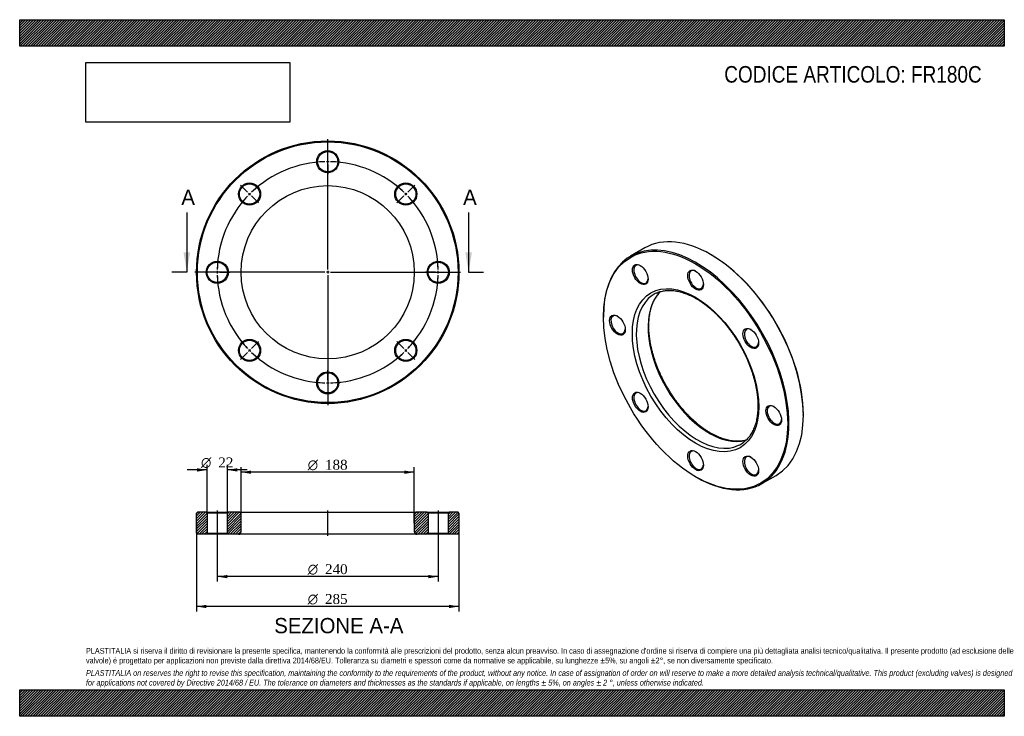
# Model space of a CAD drawing. Header units: millimetres. Extents: x 0 to 1069, y 0 to 756.
import ezdxf
from ezdxf.enums import TextEntityAlignment as Align
from ezdxf.lldxf.tags import DXFTag

# ---------------------------------------------------------------- set-up
doc = ezdxf.new("R2010")
doc.units = ezdxf.units.MM
doc.header["$LTSCALE"] = 3.6
for name, color, linetype in [('Default', 7, 'Continuous'), ('DV2_Default', 7, 'Continuous'), ('DV3_Default', 7, 'Continuous'), ('FR180C', 7, 'Continuous')]:
    doc.layers.add(name, color=color, linetype=linetype)
doc.styles.add('SEACAD_Solid_Edge_ANSI', font='seans.ttf')
doc.styles.add('SEACAD_Solid_Edge_ANSI1_Symbols', font='semeca1.ttf')
doc.styles.add('SEACAD_Times_New_Roman', font='times.ttf')
tags = doc.linetypes.add('CENTER2', pattern=[28.575, 19.05, -3.175, 3.175, -3.175]).pattern_tags.tags
tags[10:11] = [DXFTag(74, 4), DXFTag(75, 0), DXFTag(340, '0'), DXFTag(46, 0.0), DXFTag(50, 0.0), DXFTag(44, 0.0), DXFTag(45, 0.0)]
tags[8:9] = [DXFTag(74, 4), DXFTag(75, 0), DXFTag(340, '0'), DXFTag(46, 0.0), DXFTag(50, 0.0), DXFTag(44, 0.0), DXFTag(45, 0.0)]
tags[6:7] = [DXFTag(74, 4), DXFTag(75, 0), DXFTag(340, '0'), DXFTag(46, 0.0), DXFTag(50, 0.0), DXFTag(44, 0.0), DXFTag(45, 0.0)]
tags[4:5] = [DXFTag(74, 4), DXFTag(75, 0), DXFTag(340, '0'), DXFTag(46, 0.0), DXFTag(50, 0.0), DXFTag(44, 0.0), DXFTag(45, 0.0)]
tags = doc.linetypes.add('HIDDEN2', pattern=[4.7625, 3.175, -1.5875]).pattern_tags.tags
tags[6:7] = [DXFTag(74, 4), DXFTag(75, 0), DXFTag(340, '0'), DXFTag(46, 0.0), DXFTag(50, 0.0), DXFTag(44, 0.0), DXFTag(45, 0.0)]
tags[4:5] = [DXFTag(74, 4), DXFTag(75, 0), DXFTag(340, '0'), DXFTag(46, 0.0), DXFTag(50, 0.0), DXFTag(44, 0.0), DXFTag(45, 0.0)]
picture_1 = doc.add_image_def('image1.jpg', size_in_pixel=(4302, 1260))

# ---------------------------------------------------------------- blocks, each defined once
blk = doc.blocks.new('SE')
at = {"layer": 'FR180C', "color": 7, "linetype": 'Continuous'}
for p, q in [((678.9, 508.3), (663.4, 499.3)), ((750.9, 500.8), (750.2, 501.2)), ((633.9, 434.1), (633.9, 433.2)), ((850.9, 326.7), (850.9, 327.5)), ((733.9, 259.9), (734.6, 259.5)), ((805.9, 252.5), (821.4, 261.4))]:
    blk.add_line(p, q, dxfattribs=at)
for centre, major_axis, start_param, end_param in [((750.2, 384.9), (-71.3, 123.4), 3.141593, 6.283185), ((734.6, 375.9), (71.3, -123.4), 0, 3.926991), ((750.9, 385.3), (70.8, -122.5), 0.785398, 2.356194), ((674.6, 479.8), (-5.5, 9.53), 0, 3.882511), ((674.6, 479.8), (-5.5, 9.53), 5.542267, 6.283185), ((734.6, 473.9), (-5.5, 9.53), 0, 3.882511), ((734.6, 473.9), (-5.5, 9.53), 5.542267, 6.283185), ((748.8, 384), (47, -81.4), 3.279571, 6.147414), ((736, 376.7), (-47, 81.4), 0.047329, 3.093888), ((736, 376.7), (-47, 81.4), 0, 0.047329), ((736, 376.7), (-47, 81.4), 6.236015, 6.283185), ((649.8, 424.9), (-5.5, 9.53), 0, 3.882511), ((649.8, 424.9), (-5.5, 9.53), 5.542267, 6.283185), ((794.6, 410.5), (-5.5, 9.53), 0, 3.882511), ((794.6, 410.5), (-5.5, 9.53), 5.542267, 6.283185), ((674.6, 341.2), (-5.5, 9.53), 0, 3.882511), ((674.6, 341.2), (-5.5, 9.53), 5.542267, 6.283185), ((819.5, 326.9), (-5.5, 9.53), 0, 3.882511), ((819.5, 326.9), (-5.5, 9.53), 5.542267, 6.283185), ((736, 376.7), (-47, 81.4), 3.093888, 3.188245), ((734.6, 277.9), (-5.5, 9.53), 0, 3.882511), ((734.6, 277.9), (-5.5, 9.53), 5.542267, 6.283185), ((794.6, 272), (-5.5, 9.53), 0, 3.882511), ((794.6, 272), (-5.5, 9.53), 5.542267, 6.283185), ((734.6, 375.9), (71.3, -123.4), 5.497787, 6.283185)]:
    blk.add_ellipse(centre, major_axis=major_axis, ratio=0.57735, start_param=start_param, end_param=end_param, dxfattribs=at)
for centre, major_axis in [((733.9, 375.5), (-70.8, 122.5)), ((673.9, 479.4), (6, -10.4)), ((733.9, 473.4), (6, -10.4)), ((733.9, 375.5), (48.5, -84)), ((649.1, 424.5), (6, -10.4)), ((793.9, 410.1), (6, -10.4)), ((673.9, 340.8), (6, -10.4)), ((818.8, 326.5), (6, -10.4)), ((733.9, 277.5), (6, -10.4)), ((793.9, 271.5), (6, -10.4))]:
    blk.add_ellipse(centre, major_axis=major_axis, ratio=0.57735, dxfattribs=at)
for points, knots in [([(750.3, 307.4), (749.7, 307.8), (748.3, 308.6), (745.9, 310.1), (743, 312.1), (740.1, 314.2), (737.3, 316.4), (734.4, 318.8), (731.6, 321.3), (728.8, 323.9), (726.1, 326.6), (723.4, 329.5), (720.7, 332.4), (718.1, 335.5), (715.6, 338.6), (713.1, 341.8), (710.7, 345.2), (708.4, 348.6), (706.2, 352), (704, 355.6), (701.9, 359.1), (699.9, 362.8), (698.1, 366.4), (696.3, 370.2), (694.6, 373.9), (693, 377.6), (691.5, 381.4), (690.2, 385.2), (688.9, 389), (687.8, 392.7), (686.8, 396.5), (685.9, 400.2), (685.1, 403.9), (684.5, 407.5), (684, 411.1), (683.6, 414.6), (683.3, 418.1), (683.2, 421.5), (683.2, 424.9), (683.3, 428.1), (683.5, 431.3), (683.9, 434.4), (684.3, 437.4), (684.9, 440.2), (685.7, 443), (686.5, 445.6), (687.4, 448.2), (688.5, 450.6), (689.7, 452.8), (691, 455), (692.4, 457), (693.9, 458.9), (695, 460.2), (695.7, 460.8), (695.9, 461)], [0, 0, 0, 0, 0.009875, 0.0286927, 0.0475165, 0.0663455, 0.0851806, 0.1040222, 0.1228704, 0.1417252, 0.1605864, 0.1794535, 0.1983261, 0.2172038, 0.2360859, 0.2549719, 0.2738611, 0.292753, 0.3116468, 0.330542, 0.3494379, 0.3683338, 0.3872289, 0.4061225, 0.425014, 0.4439028, 0.462788, 0.4816692, 0.5005457, 0.5194169, 0.5382821, 0.5571409, 0.5759928, 0.5948374, 0.6136744, 0.6325037, 0.6513254, 0.6701399, 0.6889479, 0.7077506, 0.7265498, 0.7453479, 0.764147, 0.7829514, 0.8017661, 0.8205978, 0.8394542, 0.8583447, 0.87728, 0.8962714, 0.9153305, 0.9344677, 0.9536905, 0.9581374, 0.9581374, 0.9581374, 0.9581374]), ([(691.2, 459.2), (691.6, 459.4), (692.6, 459.9), (694.5, 460.6), (696.7, 461.2), (699, 461.7), (701.4, 462.1), (703.9, 462.2), (706.5, 462.3), (709, 462.1), (711.7, 461.8), (714.4, 461.3), (717.1, 460.7), (719.9, 459.9), (722.7, 458.9), (725.5, 457.8), (728.3, 456.6), (731.2, 455.1), (734.1, 453.6), (737, 451.9), (739.9, 450), (742.7, 448), (745.6, 445.9), (748.5, 443.6), (751.3, 441.2), (754.1, 438.6), (756.9, 436), (759.6, 433.2), (762.3, 430.3), (764.9, 427.4), (767.5, 424.3), (770, 421.1), (772.4, 417.8), (774.8, 414.5), (777.1, 411.1), (779.3, 407.6), (781.5, 404), (783.5, 400.4), (785.5, 396.8), (787.3, 393.1), (789.1, 389.4), (790.7, 385.6), (792.3, 381.9), (793.7, 378.1), (795, 374.3), (796.2, 370.6), (797.3, 366.8), (798.3, 363.1), (799.2, 359.4), (799.9, 355.7), (800.5, 352.1), (801, 348.5), (801.3, 345), (801.5, 341.5), (801.6, 338.1), (801.6, 334.8), (801.5, 331.6), (801.2, 328.4), (800.8, 325.4), (800.3, 322.4), (799.6, 319.6), (798.9, 316.9), (798, 314.3), (797, 311.8), (795.9, 309.4), (794.7, 307.2), (793.4, 305.1), (792, 303.1), (790.4, 301.3), (788.8, 299.6), (787.1, 298.1), (785.8, 297), (785.1, 296.6), (785.1, 296.6)], [0, 0, 0, 0, 0.007765, 0.022571, 0.037339, 0.052054, 0.066706, 0.081292, 0.095816, 0.110281, 0.124698, 0.139073, 0.153416, 0.167735, 0.182035, 0.196324, 0.210604, 0.224881, 0.239157, 0.253433, 0.267712, 0.281994, 0.29628, 0.31057, 0.324866, 0.339167, 0.353473, 0.367783, 0.382098, 0.396417, 0.41074, 0.425066, 0.439394, 0.453726, 0.468058, 0.482393, 0.496728, 0.511063, 0.525398, 0.539733, 0.554066, 0.568397, 0.582727, 0.597053, 0.611376, 0.625696, 0.640011, 0.654321, 0.668627, 0.682927, 0.697222, 0.711511, 0.725794, 0.740071, 0.754343, 0.76861, 0.782874, 0.797136, 0.811397, 0.82566, 0.839928, 0.854205, 0.868497, 0.88281, 0.897151, 0.911529, 0.925952, 0.940429, 0.954968, 0.969573, 0.984244, 0.998977, 1, 1, 1, 1]), ([(789, 299.8), (788.4, 299.6), (787.1, 299.3), (785, 298.9), (782.6, 298.6), (780.1, 298.5), (777.5, 298.5), (774.9, 298.7), (772.3, 299.1), (769.6, 299.6), (766.8, 300.3), (764.1, 301.1), (761.2, 302.1), (758.4, 303.3), (755.6, 304.6), (752.8, 306), (751.2, 306.9), (750.3, 307.4)], [0.1328806, 0.1328806, 0.1328806, 0.1328806, 0.1757452, 0.2365032, 0.2969951, 0.3572165, 0.4171826, 0.4769213, 0.5364667, 0.5958548, 0.6551195, 0.7142918, 0.773398, 0.8324603, 0.8914966, 0.9505208, 1, 1, 1, 1])]:
    blk.add_open_spline(points, degree=3, knots=knots, dxfattribs=at)
blk = doc.blocks.new('SE1')
at = {"layer": 'Default', "color": 7, "linetype": 'CENTER2'}
for start, end in [(91.4324, 133.5676), (46.4324, 88.5676), (136.4324, 178.5676), (1.4324, 43.5676), (181.4324, 223.5676), (316.4324, 358.5676), (226.4324, 268.5676), (271.4324, 313.5676)]:
    blk.add_arc((334.5, 481.9), 120, start, end, dxfattribs=at)
at = {"layer": 'DV2_Default', "color": 7, "linetype": 'CENTER2'}
for p, q in [((334.5, 484.9), (334.5, 626.2)), ((334.5, 604.9), (334.5, 615.7)), ((247.5, 568.9), (239.9, 576.5)), ((421.4, 568.9), (429, 576.5)), ((331.5, 481.9), (190.2, 481.9)), ((211.5, 481.9), (200.7, 481.9)), ((336, 481.9), (333, 481.9)), ((334.5, 483.4), (334.5, 480.4)), ((337.5, 481.9), (478.7, 481.9)), ((457.5, 481.9), (467.2, 481.9)), ((457.5, 481.9), (468.2, 481.9)), ((334.5, 478.9), (334.5, 337.7)), ((247.5, 395), (239.9, 387.4)), ((421.4, 395), (429, 387.4)), ((334.5, 358.9), (334.5, 348.2))]:
    blk.add_line(p, q, dxfattribs=at)
at = {"layer": 'DV2_Default', "color": 7, "linetype": 'HIDDEN2'}
for p, q in [((334.5, 600.4), (334.5, 603.4)), ((334.5, 598.9), (334.5, 588.2)), ((250.7, 565.7), (248.5, 567.8)), ((418.2, 565.7), (420.4, 567.8)), ((251.7, 564.7), (259.3, 557.1)), ((417.2, 564.7), (409.6, 557.1)), ((216, 481.9), (213, 481.9)), ((217.5, 481.9), (228.2, 481.9)), ((451.5, 481.9), (440.7, 481.9)), ((451.5, 481.9), (441.7, 481.9)), ((453, 481.9), (456, 481.9)), ((453, 481.9), (456, 481.9)), ((251.7, 399.2), (259.3, 406.8)), ((417.2, 399.2), (409.6, 406.8)), ((250.7, 398.1), (248.5, 396)), ((418.2, 398.1), (420.4, 396)), ((334.5, 364.9), (334.5, 375.7)), ((334.5, 363.4), (334.5, 360.4))]:
    blk.add_line(p, q, dxfattribs=at)
at = {"layer": 'DV2_Default', "color": 7, "linetype": 'CENTER2'}
for start, end in [(91.4324, 96.5651), (89.2838, 90.7162), (83.4349, 88.5676), (134.2838, 135.7162), (128.4349, 133.5676), (46.4324, 51.5651), (44.2838, 45.7162), (136.4324, 141.5651), (38.4349, 43.5676), (173.4349, 178.5676), (1.4324, 6.5651), (1.4324, 6.0877), (179.2838, 180.7162), (359.2838, 0.7162), (359.2838, 0.7162), (181.4324, 186.5651), (353.4349, 358.5676), (353.9123, 358.5676), (218.4349, 223.5676), (316.4324, 321.5651), (224.2838, 225.7162), (314.2838, 315.7162), (226.4324, 231.5651), (308.4349, 313.5676), (263.4349, 268.5676), (269.2838, 270.7162), (271.4324, 276.5651)]:
    blk.add_arc((334.5, 481.9), 120, start, end, dxfattribs=at)
at = {"layer": 'FR180C', "color": 7, "linetype": 'Continuous'}
for centre, radius in [((334.5, 481.9), 142.5), ((334.5, 481.9), 141.5), ((334.5, 601.9), 12), ((334.5, 601.9), 11), ((249.6, 566.8), 12), ((249.6, 566.8), 11), ((419.3, 566.8), 12), ((419.3, 566.8), 11), ((334.5, 481.9), 94), ((214.5, 481.9), 12), ((214.5, 481.9), 11), ((454.5, 481.9), 12), ((454.5, 481.9), 11), ((249.6, 397.1), 12), ((249.6, 397.1), 11), ((419.3, 397.1), 12), ((419.3, 397.1), 11), ((334.5, 361.9), 12), ((334.5, 361.9), 11)]:
    blk.add_circle(centre, radius, dxfattribs=at)
blk = doc.blocks.new('SE3')
at = {"color": 7, "linetype": 'Continuous', "style": 'SEACAD_Solid_Edge_ANSI'}
blk.add_text('A', height=16.6, dxfattribs=at).set_placement((175.5, 571.6), align=Align.TOP_LEFT)
blk = doc.blocks.new('SE4')
at = {"color": 7, "linetype": 'Continuous', "style": 'SEACAD_Solid_Edge_ANSI'}
blk.add_text('A', height=16.6, dxfattribs=at).set_placement((481.5, 571.6), align=Align.TOP_LEFT)
blk = doc.blocks.new('SEANNOT_GROUP')
at = {"linetype": 'Continuous'}
blk.add_hatch(color=7, dxfattribs=at).paths.add_polyline_path([(177.9, 503.5), (181.5, 481.9), (185.1, 503.5)])
at = {"color": 7, "linetype": 'Continuous'}
blk.add_lwpolyline([(181.5, 546.7), (181.5, 481.9)], dxfattribs=at)
blk = doc.blocks.new('SEANNOT_GROUP1')
at = {"linetype": 'Continuous'}
blk.add_hatch(color=7, dxfattribs=at).paths.add_polyline_path([(483.9, 503.5), (487.5, 481.9), (491.1, 503.5)])
at = {"color": 7, "linetype": 'Continuous'}
blk.add_lwpolyline([(487.5, 546.7), (487.5, 481.9)], dxfattribs=at)
blk = doc.blocks.new('SE2')
at = {"layer": 'Default', "color": 7, "linetype": 'CENTER2'}
for p, q in [((181.5, 481.9), (165.3, 481.9)), ((487.5, 481.9), (503.7, 481.9))]:
    blk.add_line(p, q, dxfattribs=at)
at = {"layer": 'Default'}
for name in ['SE3', 'SE4', 'SEANNOT_GROUP', 'SEANNOT_GROUP1']:
    blk.add_blockref(name, (0, 0), dxfattribs=at)
blk = doc.blocks.new('SE5')
at = {"layer": 'FR180C', "linetype": 'Continuous'}
h = blk.add_hatch(dxfattribs=at)
h.set_pattern_fill('LINE', scale=0.62992, angle=45, style=0)
h.paths.add_polyline_path([(202.5, 221.6), (193, 221.6), (192, 220.6), (192, 198.6), (193, 197.6), (202.5, 197.6), (203.5, 198.6), (203.5, 220.6)])
h = blk.add_hatch(dxfattribs=at)
h.set_pattern_fill('LINE', scale=0.62992, angle=45, style=0)
edge = h.paths.add_edge_path()
edge.add_line((226.5, 197.6), (237.5, 197.6))
edge.add_arc((237.5, 200.6), 3, 270, 360)
edge.add_line((240.5, 200.6), (240.5, 218.6))
edge.add_arc((237.5, 218.6), 3, 0, 90)
edge.add_line((237.5, 221.6), (226.5, 221.6))
edge.add_line((226.5, 221.6), (225.5, 220.6))
edge.add_line((225.5, 220.6), (225.5, 198.6))
edge.add_line((225.5, 198.6), (226.5, 197.6))
h = blk.add_hatch(dxfattribs=at)
h.set_pattern_fill('LINE', scale=0.62992, angle=45, style=0)
edge = h.paths.add_edge_path()
edge.add_line((443.5, 198.6), (443.5, 220.6))
edge.add_line((443.5, 220.6), (442.5, 221.6))
edge.add_line((442.5, 221.6), (431.5, 221.6))
edge.add_arc((431.5, 218.6), 3, 90, 180)
edge.add_line((428.5, 218.6), (428.5, 200.6))
edge.add_arc((431.5, 200.6), 3, 180, 270)
edge.add_line((431.5, 197.6), (442.5, 197.6))
edge.add_line((442.5, 197.6), (443.5, 198.6))
h = blk.add_hatch(dxfattribs=at)
h.set_pattern_fill('LINE', scale=0.62992, angle=45, style=0)
h.paths.add_polyline_path([(465.5, 220.6), (465.5, 198.6), (466.5, 197.6), (476, 197.6), (477, 198.6), (477, 220.6), (476, 221.6), (466.5, 221.6)])
at = {"layer": 'DV3_Default', "color": 7, "linetype": 'CENTER2'}
for p, q in [((214.5, 223.4), (214.5, 195.9)), ((334.5, 195.9), (334.5, 223.4)), ((454.5, 223.4), (454.5, 195.9))]:
    blk.add_line(p, q, dxfattribs=at)
at = {"layer": 'FR180C', "color": 7, "linetype": 'Continuous'}
for p, q in [((193, 221.6), (192, 220.6)), ((192, 198.6), (192, 220.6)), ((202.5, 221.6), (193, 221.6)), ((202.5, 221.6), (226.5, 221.6)), ((202.5, 221.6), (203.5, 220.6)), ((225.5, 220.6), (203.5, 220.6)), ((203.5, 220.6), (203.5, 198.6)), ((225.5, 220.6), (226.5, 221.6)), ((225.5, 198.6), (225.5, 220.6)), ((237.5, 221.6), (226.5, 221.6)), ((237.5, 221.6), (431.5, 221.6)), ((240.5, 200.6), (240.5, 218.6)), ((428.5, 218.6), (428.5, 200.6)), ((442.5, 221.6), (431.5, 221.6)), ((442.5, 221.6), (466.5, 221.6)), ((442.5, 221.6), (443.5, 220.6)), ((465.5, 220.6), (443.5, 220.6)), ((443.5, 220.6), (443.5, 198.6)), ((465.5, 220.6), (466.5, 221.6)), ((465.5, 198.6), (465.5, 220.6)), ((476, 221.6), (466.5, 221.6)), ((477, 220.6), (476, 221.6)), ((477, 220.6), (477, 198.6)), ((192, 198.6), (193, 197.6)), ((202.5, 197.6), (193, 197.6)), ((203.5, 198.6), (202.5, 197.6)), ((226.5, 197.6), (202.5, 197.6)), ((203.5, 198.6), (225.5, 198.6)), ((226.5, 197.6), (225.5, 198.6)), ((237.5, 197.6), (226.5, 197.6)), ((431.5, 197.6), (237.5, 197.6)), ((442.5, 197.6), (431.5, 197.6)), ((443.5, 198.6), (442.5, 197.6)), ((466.5, 197.6), (442.5, 197.6)), ((443.5, 198.6), (465.5, 198.6)), ((466.5, 197.6), (465.5, 198.6)), ((476, 197.6), (466.5, 197.6)), ((476, 197.6), (477, 198.6))]:
    blk.add_line(p, q, dxfattribs=at)
for centre, start, end in [((237.5, 218.6), 0, 90), ((431.5, 218.6), 90, 180), ((237.5, 200.6), 270, 0), ((431.5, 200.6), 180, 270)]:
    blk.add_arc(centre, 3, start, end, dxfattribs=at)
blk = doc.blocks.new('GDimGGroup')
at = {"layer": 'Default', "linetype": 'Continuous'}
for points in [[(192.7, 269.2), (192.7, 265.6), (203.5, 267.4)], [(236.3, 269.2), (225.5, 267.4), (236.3, 265.6)]]:
    blk.add_hatch(color=7, dxfattribs=at).paths.add_polyline_path(points)
at = {"layer": 'Default', "color": 7, "linetype": 'Continuous'}
for p, q in [((203.5, 267.4), (181.9, 267.4)), ((203.5, 220.6), (203.5, 272.8)), ((225.5, 220.6), (225.5, 272.8)), ((247.1, 267.4), (225.5, 267.4))]:
    blk.add_line(p, q, dxfattribs=at)
for s, style, p in [('O', 'SEACAD_Solid_Edge_ANSI1_Symbols', (196.9, 280.9)), ('22', 'SEACAD_Times_New_Roman', (215.7, 280.9))]:
    blk.add_text(s, height=10.8, dxfattribs=dict(at, style=style)).set_placement(p, align=Align.TOP_LEFT)
blk = doc.blocks.new('GDimGGroup1')
at = {"layer": 'Default', "linetype": 'Continuous'}
for points in [[(225.3, 149.8), (225.3, 153.4), (214.5, 151.6)], [(443.7, 149.8), (454.5, 151.6), (443.7, 153.4)]]:
    blk.add_hatch(color=7, dxfattribs=at).paths.add_polyline_path(points)
at = {"layer": 'Default', "color": 7, "linetype": 'Continuous'}
for p, q in [((214.5, 197.6), (214.5, 146.2)), ((454.5, 197.6), (454.5, 146.2)), ((454.5, 151.6), (214.5, 151.6))]:
    blk.add_line(p, q, dxfattribs=at)
for s, style, p in [('O', 'SEACAD_Solid_Edge_ANSI1_Symbols', (312.8, 165.1)), ('240', 'SEACAD_Times_New_Roman', (331.6, 165.1))]:
    blk.add_text(s, height=10.8, dxfattribs=dict(at, style=style)).set_placement(p, align=Align.TOP_LEFT)
blk = doc.blocks.new('GDimGGroup2')
at = {"layer": 'Default', "linetype": 'Continuous'}
for points in [[(251.3, 266.7), (240.5, 264.9), (251.3, 263.1)], [(417.7, 266.7), (417.7, 263.1), (428.5, 264.9)]]:
    blk.add_hatch(color=7, dxfattribs=at).paths.add_polyline_path(points)
at = {"layer": 'Default', "color": 7, "linetype": 'Continuous'}
for p, q in [((240.5, 209.6), (240.5, 270.3)), ((428.5, 209.6), (428.5, 270.3)), ((428.5, 264.9), (240.5, 264.9))]:
    blk.add_line(p, q, dxfattribs=at)
for s, style, p in [('O', 'SEACAD_Solid_Edge_ANSI1_Symbols', (312.8, 278.4)), ('188', 'SEACAD_Times_New_Roman', (331.6, 278.4))]:
    blk.add_text(s, height=10.8, dxfattribs=dict(at, style=style)).set_placement(p, align=Align.TOP_LEFT)
blk = doc.blocks.new('GDimGGroup3')
at = {"layer": 'Default', "linetype": 'Continuous'}
for points in [[(202.8, 117.4), (202.8, 121), (192, 119.2)], [(466.2, 117.4), (477, 119.2), (466.2, 121)]]:
    blk.add_hatch(color=7, dxfattribs=at).paths.add_polyline_path(points)
at = {"layer": 'Default', "color": 7, "linetype": 'Continuous'}
for p, q in [((192, 209.6), (192, 113.8)), ((477, 209.6), (477, 113.8)), ((477, 119.2), (192, 119.2))]:
    blk.add_line(p, q, dxfattribs=at)
for s, style, p in [('O', 'SEACAD_Solid_Edge_ANSI1_Symbols', (312.8, 132.7)), ('285', 'SEACAD_Times_New_Roman', (331.6, 132.7))]:
    blk.add_text(s, height=10.8, dxfattribs=dict(at, style=style)).set_placement(p, align=Align.TOP_LEFT)

msp = doc.modelspace()

# ---------------------------------------------------------------- hatches: boundary and pattern name
at = {"layer": 'Default', "linetype": 'Continuous'}
h = msp.add_hatch(dxfattribs=at)
h.set_pattern_fill('LINE', scale=0.629921, angle=45, style=0)
h.paths.add_polyline_path([(1069.2, 727.2), (1069.2, 756), (0, 756), (0, 727.2)])
for points in [[(1069.2, 727.2), (1069.2, 756), (0, 756), (0, 727.2)], [(1069.2, 0), (1069.2, 28.8), (0, 28.8), (0, 0)]]:
    msp.add_hatch(color=7, dxfattribs=at).paths.add_polyline_path(points)
h = msp.add_hatch(dxfattribs=at)
h.set_pattern_fill('LINE', scale=0.629921, angle=45, style=0)
h.paths.add_polyline_path([(1069.2, 0), (1069.2, 28.8), (0, 28.8), (0, 0)])

# ---------------------------------------------------------------- linework, layer by layer
at = {"layer": 'Default', "color": 7, "linetype": 'Continuous'}
for p, q in [((0, 756), (1069.2, 756)), ((0, 727.2), (0, 756)), ((1069.2, 756), (1069.2, 727.2)), ((1069.2, 727.2), (0, 727.2)), ((0, 28.8), (1069.2, 28.8)), ((0, 0), (0, 28.8)), ((1069.2, 28.8), (1069.2, 0)), ((1069.2, 0), (0, 0))]:
    msp.add_line(p, q, dxfattribs=at)

# ---------------------------------------------------------------- block references
at = {"layer": 'Default'}
for name in ['SE1', 'SE2', 'SE', 'GDimGGroup', 'GDimGGroup2', 'SE5', 'GDimGGroup3', 'GDimGGroup1']:
    msp.add_blockref(name, (0, 0), dxfattribs=at)

# ---------------------------------------------------------------- texts
at = {"layer": 'Default', "color": 7, "linetype": 'Continuous', "style": 'SEACAD_Solid_Edge_ANSI'}
msp.add_text('SEZIONE A-A', height=16.56, dxfattribs=at).set_placement((276.4, 106.7), align=Align.TOP_LEFT)
at = {"layer": 'Default', "attachment_point": 1}
for s, insert, char_height, width in [('{\\fArial Narrow|b0||i0||c0|p34;\\C7;\\H18.;\\W1.;CODICE ARTICOLO: FR180C}', (765.1, 705.7), 18, 285.479), ("{\\fArial Narrow|b0||i0||c0|p34;\\C7;\\H6.3;\\W1.;PLASTITALIA si riserva il diritto di revisionare la presente specifica, mantenendo la conformità alle prescrizioni del prodotto, senza alcun preavviso. In caso di assegnazione d'ordine si riserva di compiere una più dettagliata analisi tecnico/qualitativa. Il presente prodotto (ad esclusione delle \\P}{\\fArial Narrow|b0||i0||c0|p34;\\C7;\\H6.3;\\W1.;valvole) è progettato per applicazioni non previste dalla direttiva 2014/68/EU. Tolleranza su diametri e spessori come da normative se applicabile, su lunghezze ±5%, su angoli ±2°, se non diversamente specificato.\\P}{\\fArial Narrow|b0||i0||c0|p34;\\C7;\\H1.8;\\W1.;   \\P}{\\fArial Narrow|b0||i1||c0|p34;\\C7;\\H6.3;\\W1.;PLASTITALIA on reserves the right to revise this specification, maintaining the conformity to the requirements of the product, without any notice. In case of assignation of order on will reserve to make a more detailed analysis technical/qualitative. This product (excluding valves) is designed \\P}{\\fArial Narrow|b0||i1||c0|p34;\\C7;\\H6.3;\\W1.;for applications not covered by Directive 2014/68 / EU. The tolerance on diameters and thicknesses as the standards if applicable, on lengths ± 5%, on angles ± 2 °, unless otherwise indicated.\\P}", (72, 74.2), 6.3, 925.2)]:
    msp.add_mtext(s, dxfattribs=dict(at, insert=insert, char_height=char_height, width=width))

# ---------------------------------------------------------------- pictures from other files: only their frames are drawn
image = msp.add_image(picture_1, insert=(72, 644.8), size_in_units=(221.2, 64.8))
image.dxf.flags = 7

doc.saveas('drawing.dxf')
